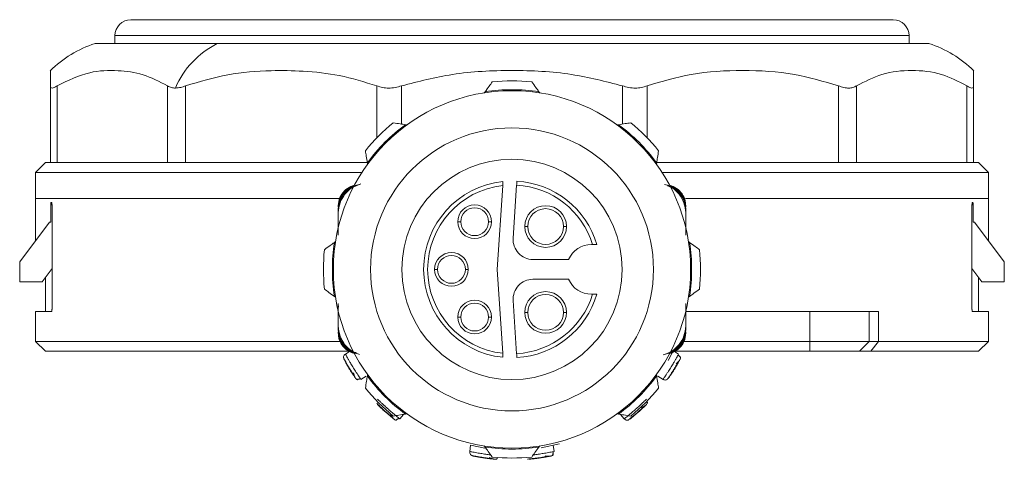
# Model space of a CAD drawing. Header units: millimetres. Extents: x -450 to 1926, y -64 to 425.
# Tile 30 of 41: x 803 to 852, y 155 to 177. Entities that reach past the tile are written whole.
import ezdxf

# ---------------------------------------------------------------- set-up
doc = ezdxf.new("R2010")
doc.units = ezdxf.units.MM
doc.linetypes.add('SLD-Solid', pattern=[0])

msp = doc.modelspace()

# ---------------------------------------------------------------- linework, layer by layer
at = {"color": 7, "linetype": 'SLD-Solid', "lineweight": 18}
for p, q in [((808.439, 177.16), (846.839, 177.16)), ((807.639, 176.36), (847.639, 176.36)), ((807.639, 175.96), (807.639, 176.36)), ((847.639, 175.96), (847.639, 176.36)), ((806.639, 175.96), (812.79, 175.96)), ((812.79, 175.96), (848.639, 175.96)), ((804.389, 169.96), (804.389, 173.828)), ((804.724, 169.96), (804.724, 173.828)), ((810.284, 169.96), (810.284, 173.828)), ((811.199, 169.96), (811.199, 173.828)), ((820.829, 171.209), (820.829, 173.828)), ((822.079, 171.902), (822.079, 173.828)), ((833.199, 171.902), (833.199, 173.828)), ((834.449, 171.209), (834.449, 173.828)), ((844.079, 169.96), (844.079, 173.828)), ((844.994, 169.96), (844.994, 173.828)), ((850.554, 169.96), (850.554, 173.828)), ((850.889, 169.96), (850.889, 173.828)), ((826.281, 173.532), (826.239, 173.475)), ((829.039, 173.475), (828.998, 173.532)), ((822.343, 171.861), (822.273, 171.872)), ((833.006, 171.872), (832.936, 171.861)), ((804.139, 169.96), (803.639, 169.46)), ((804.139, 169.96), (804.389, 169.96)), ((804.724, 169.96), (804.389, 169.96)), ((805.795, 169.96), (804.724, 169.96)), ((805.795, 169.96), (809.214, 169.96)), ((810.284, 169.96), (809.214, 169.96)), ((811.199, 169.96), (810.284, 169.96)), ((813.054, 169.96), (811.199, 169.96)), ((813.054, 169.96), (818.975, 169.96)), ((820.351, 169.96), (818.975, 169.96)), ((820.352, 169.951), (820.363, 169.881)), ((834.916, 169.881), (834.927, 169.951)), ((836.304, 169.96), (834.928, 169.96)), ((836.304, 169.96), (842.225, 169.96)), ((844.079, 169.96), (842.225, 169.96)), ((844.994, 169.96), (844.079, 169.96)), ((846.065, 169.96), (844.994, 169.96)), ((846.065, 169.96), (849.484, 169.96)), ((850.554, 169.96), (849.484, 169.96)), ((850.889, 169.96), (850.554, 169.96)), ((850.889, 169.96), (851.139, 169.96)), ((851.139, 169.96), (851.639, 169.46)), ((803.639, 169.46), (820.074, 169.46)), ((803.639, 168.16), (803.639, 169.46)), ((835.205, 169.46), (851.639, 169.46)), ((851.639, 168.16), (851.639, 169.46)), ((827.17, 168.809), (826.895, 164.585)), ((827.698, 166.15), (827.873, 168.828)), ((803.639, 168.16), (803.639, 166.026)), ((803.639, 168.16), (818.953, 168.16)), ((836.381, 168.16), (851.639, 168.16)), ((851.639, 166.026), (851.639, 168.16)), ((804.401, 167.835), (804.401, 166.96)), ((804.467, 167.835), (804.401, 167.835)), ((804.467, 162.585), (804.467, 167.835)), ((818.889, 167.799), (818.889, 167.725)), ((836.389, 167.8), (836.389, 167.726)), ((850.811, 162.585), (850.811, 167.835)), ((850.877, 167.835), (850.811, 167.835)), ((850.877, 167.835), (850.877, 166.96)), ((818.889, 167.614), (818.889, 167.54)), ((818.889, 166.336), (818.889, 167.54)), ((818.889, 167.43), (818.889, 166.306)), ((836.389, 167.615), (836.389, 167.541)), ((836.389, 167.541), (836.389, 167.43)), ((836.389, 167.43), (836.389, 166.307)), ((804.339, 166.96), (802.839, 164.96)), ((804.401, 166.96), (804.339, 166.96)), ((825.057, 166.985), (824.907, 166.985)), ((826.457, 166.985), (826.607, 166.985)), ((828.432, 166.744), (828.282, 166.744)), ((830.232, 166.744), (830.382, 166.744)), ((850.939, 166.96), (850.877, 166.96)), ((852.439, 164.96), (850.939, 166.96)), ((818.749, 165.985), (818.692, 165.943)), ((831.701, 165.835), (831.639, 165.835)), ((836.587, 165.943), (836.53, 165.985)), ((802.839, 163.96), (802.839, 164.96)), ((830.494, 165.085), (828.696, 165.085)), ((852.439, 163.96), (852.439, 164.96)), ((804.467, 164.631), (803.964, 163.96)), ((804.139, 164.193), (804.139, 162.46)), ((823.889, 164.585), (823.739, 164.585)), ((825.289, 164.585), (825.439, 164.585)), ((826.895, 164.585), (827.17, 160.361)), ((851.314, 163.96), (850.811, 164.631)), ((851.139, 162.46), (851.139, 164.193)), ((803.964, 163.96), (802.839, 163.96)), ((828.696, 164.085), (830.494, 164.085)), ((852.439, 163.96), (851.314, 163.96)), ((818.692, 163.226), (818.749, 163.185)), ((831.639, 163.335), (831.701, 163.335)), ((836.53, 163.185), (836.587, 163.226)), ((818.889, 161.74), (818.889, 162.863)), ((827.873, 160.341), (827.698, 163.02)), ((836.389, 161.74), (836.389, 162.863)), ((836.389, 162.834), (836.389, 161.629)), ((803.639, 162.46), (803.639, 160.96)), ((803.639, 162.46), (804.434, 162.46)), ((828.432, 162.418), (828.282, 162.418)), ((830.232, 162.418), (830.382, 162.418)), ((842.639, 162.46), (836.389, 162.46)), ((842.639, 160.96), (842.639, 162.46)), ((842.639, 162.46), (845.639, 162.46)), ((845.639, 160.96), (845.639, 162.46)), ((845.639, 162.46), (846.101, 162.46)), ((846.101, 160.96), (846.101, 162.46)), ((850.845, 162.46), (851.639, 162.46)), ((851.639, 160.96), (851.639, 162.46)), ((818.889, 161.629), (818.889, 161.74)), ((825.057, 162.185), (824.907, 162.185)), ((826.457, 162.185), (826.607, 162.185)), ((818.889, 161.555), (818.889, 161.629)), ((818.889, 161.37), (818.889, 161.444)), ((836.389, 161.555), (836.389, 161.629)), ((836.389, 161.37), (836.389, 161.444)), ((803.639, 160.96), (804.139, 160.46)), ((818.942, 160.96), (803.639, 160.96)), ((842.639, 160.96), (836.304, 160.96)), ((845.639, 160.96), (842.639, 160.96)), ((842.639, 160.46), (842.639, 160.96)), ((845.139, 160.46), (845.639, 160.96)), ((846.101, 160.96), (845.639, 160.96)), ((845.716, 160.46), (846.101, 160.96)), ((851.639, 160.96), (846.101, 160.96)), ((851.139, 160.46), (851.639, 160.96)), ((819.416, 160.46), (804.139, 160.46)), ((819.246, 160.321), (819.46, 160.452)), ((835.499, 159.998), (835.725, 160.41)), ((835.818, 160.452), (836.032, 160.321)), ((842.639, 160.46), (835.829, 160.46)), ((845.139, 160.46), (842.639, 160.46)), ((845.716, 160.46), (845.139, 160.46)), ((851.139, 160.46), (845.716, 160.46)), ((820.363, 159.288), (820.352, 159.218)), ((834.927, 159.218), (834.916, 159.288)), ((820.298, 159.207), (820.03, 159.042)), ((835.248, 159.042), (834.98, 159.207)), ((822.181, 157.283), (821.983, 157.06)), ((822.273, 157.297), (822.343, 157.308)), ((832.936, 157.308), (833.006, 157.297)), ((833.297, 157.061), (833.1, 157.283)), ((833.482, 156.999), (833.502, 157)), ((829.11, 155.604), (830.031, 155.805)), ((825.51, 155.415), (825.557, 155.726)), ((825.557, 155.726), (826.277, 155.587)), ((826.239, 155.694), (826.281, 155.637)), ((828.998, 155.637), (829.039, 155.694)), ((829.721, 155.726), (829.768, 155.415))]:
    msp.add_line(p, q, dxfattribs=at)
msp.add_circle((827.639, 164.585), 7.125, dxfattribs=at)
for centre, radius, start, end in [((808.439, 176.36), 0.8, 90, 180), ((846.839, 176.36), 0.8, 0, 90), ((808.37, 170.555), 5.675, 107.7577, 134.7183), ((814.822, 171.937), 4.507, 116.7971, 156.74), ((846.908, 170.555), 5.675, 45.2504, 72.2423), ((827.639, 164.585), 9.05, 81.3677, 98.6323), ((827.639, 164.585), 9.5, 84.0016, 95.9984), ((827.639, 164.585), 9, 359.9991, 179.9991), ((827.639, 164.585), 9.5, 129.0016, 140.9984), ((827.639, 164.585), 9.05, 126.3677, 143.6323), ((827.639, 164.585), 9.05, 36.3677, 53.6323), ((827.639, 164.585), 9.5, 39.0016, 50.9984), ((827.639, 164.585), 5.55, 0, 180), ((827.639, 164.585), 4.45, 95.8809, 264.1191), ((827.639, 164.585), 4.25, 96.3377, 263.6623), ((827.639, 164.585), 4.25, 17.1046, 86.8491), ((827.639, 164.585), 4.45, 16.3139, 86.8232), ((825.757, 166.985), 0.85, 0, 180), ((825.757, 166.985), 0.7, 360, 180), ((829.332, 166.744), 1.05, 0, 180), ((829.332, 166.744), 0.9, 360, 180), ((825.757, 166.985), 0.85, 180, 0), ((825.757, 166.985), 0.7, 180, 360), ((829.332, 166.744), 1.05, 180, 0), ((829.332, 166.744), 0.9, 180, 360), ((827.639, 164.585), 9.05, 171.3677, 188.6323), ((828.696, 166.085), 1, 176.2717, 270), ((831.639, 164.585), 1.25, 90, 156.4218), ((827.639, 164.585), 9.05, 351.3677, 8.6323), ((827.639, 164.585), 9.5, 174.0016, 185.9984), ((824.589, 164.585), 0.85, 0, 180), ((824.589, 164.585), 0.7, 360, 180), ((827.639, 164.585), 9.5, 354.0016, 5.9984), ((827.639, 164.585), 9, 179.9991, 359.9991), ((827.639, 164.585), 5.55, 180, 0), ((824.589, 164.585), 0.85, 180, 0), ((824.589, 164.585), 0.7, 180, 360), ((828.696, 163.085), 1, 90, 183.7283), ((831.639, 164.585), 1.25, 203.5782, 270), ((827.639, 164.585), 4.25, 273.1509, 342.8954), ((827.639, 164.585), 4.45, 273.1768, 343.6861), ((829.332, 162.418), 1.05, 0, 180), ((829.332, 162.418), 0.9, 360, 180), ((825.757, 162.185), 0.85, 0, 180), ((825.757, 162.185), 0.7, 360, 180), ((829.332, 162.418), 1.05, 180, 0), ((829.332, 162.418), 0.9, 180, 360), ((825.757, 162.185), 0.85, 180, 0), ((825.757, 162.185), 0.7, 180, 360), ((827.639, 164.585), 9.05, 216.3677, 233.6323), ((827.639, 164.585), 9.05, 306.3677, 323.6323), ((827.639, 164.585), 9.5, 219.0016, 230.9984), ((827.639, 164.585), 9.5, 309.0016, 320.9984), ((827.639, 164.585), 9.05, 261.3677, 278.6323), ((827.639, 164.585), 9.5, 264.0016, 275.9984)]:
    msp.add_arc(centre, radius, start, end, dxfattribs=at)
for points, knots in [([(804.389, 173.828), (804.389, 174.036), (804.389, 174.452), (804.389, 174.628), (804.389, 174.58), (804.389, 174.572)], [0, 0, 0, 0, 0.448013, 0.898867, 1, 1, 1, 1]), ([(810.284, 173.828), (809.877, 174.041), (809.06, 174.467), (807.741, 174.631), (806.279, 174.581), (805.27, 174.092), (804.724, 173.828)], [0, 0, 0, 0, 0.2237408, 0.4487787, 0.7017752, 1, 1, 1, 1]), ([(820.829, 173.828), (820.203, 174.021), (818.988, 174.397), (817.194, 174.586), (815.316, 174.617), (813.314, 174.465), (811.902, 174.039), (811.199, 173.828)], [0, 0, 0, 0, 0.1990652, 0.3862146, 0.551993, 0.7770387, 1, 1, 1, 1]), ([(833.199, 173.828), (832.351, 174.047), (830.528, 174.517), (827.637, 174.644), (824.747, 174.516), (822.926, 174.046), (822.079, 173.828)], [0, 0, 0, 0, 0.232928, 0.500242, 0.767487, 1, 1, 1, 1]), ([(844.079, 173.828), (843.345, 174.046), (841.768, 174.516), (839.266, 174.644), (836.762, 174.517), (835.184, 174.047), (834.449, 173.828)], [0, 0, 0, 0, 0.2325957, 0.4998156, 0.7671541, 1, 1, 1, 1]), ([(850.554, 173.828), (850.131, 174.046), (849.221, 174.516), (847.777, 174.644), (846.331, 174.517), (845.419, 174.047), (844.994, 173.828)], [0, 0, 0, 0, 0.23226, 0.499389, 0.766825, 1, 1, 1, 1]), ([(850.889, 174.572), (850.889, 174.568), (850.889, 174.559), (850.889, 174.101), (850.889, 173.828)], [0, 0, 0, 0, 0.404861, 1, 1, 1, 1]), ([(804.389, 173.828), (804.393, 173.796), (804.401, 173.735), (804.468, 173.708), (804.572, 173.734), (804.673, 173.796), (804.724, 173.828)], [0, 0, 0, 0, 0.2544964, 0.4981059, 0.7434973, 1, 1, 1, 1]), ([(810.284, 173.828), (810.35, 173.792), (810.464, 173.73), (810.617, 173.721), (810.681, 173.717)], [0, 0, 0, 0, 0.58, 1, 1, 1, 1]), ([(810.681, 173.717), (810.77, 173.723), (810.933, 173.735), (811.115, 173.798), (811.199, 173.828)], [0, 0, 0, 0, 0.538734, 1, 1, 1, 1]), ([(820.829, 173.828), (820.926, 173.796), (821.114, 173.735), (821.429, 173.708), (821.755, 173.734), (821.97, 173.796), (822.079, 173.828)], [0, 0, 0, 0, 0.254496, 0.498106, 0.743497, 1, 1, 1, 1]), ([(826.281, 173.532), (826.348, 173.625), (826.471, 173.792), (826.592, 173.958), (826.646, 174.033)], [0, 0, 0, 0, 0.550612, 1, 1, 1, 1]), ([(828.632, 174.033), (828.701, 173.938), (828.822, 173.772), (828.945, 173.605), (828.998, 173.532)], [0, 0, 0, 0, 0.569214, 1, 1, 1, 1]), ([(833.199, 173.828), (833.31, 173.796), (833.526, 173.734), (833.853, 173.708), (834.167, 173.736), (834.354, 173.797), (834.449, 173.828)], [0, 0, 0, 0, 0.2582, 0.505931, 0.747203, 1, 1, 1, 1]), ([(844.079, 173.828), (844.173, 173.796), (844.356, 173.734), (844.605, 173.708), (844.825, 173.736), (844.937, 173.797), (844.994, 173.828)], [0, 0, 0, 0, 0.258213, 0.505601, 0.747215, 1, 1, 1, 1]), ([(850.554, 173.828), (850.605, 173.796), (850.705, 173.735), (850.81, 173.708), (850.877, 173.734), (850.885, 173.796), (850.889, 173.828)], [0, 0, 0, 0, 0.254496, 0.498106, 0.743497, 1, 1, 1, 1]), ([(821.66, 171.968), (821.776, 171.949), (821.979, 171.918), (822.184, 171.886), (822.273, 171.872)], [0, 0, 0, 0, 0.5692143, 1, 1, 1, 1]), ([(833.006, 171.872), (833.119, 171.89), (833.324, 171.922), (833.527, 171.953), (833.618, 171.968)], [0, 0, 0, 0, 0.550612, 1, 1, 1, 1]), ([(820.352, 169.951), (820.334, 170.064), (820.302, 170.269), (820.271, 170.472), (820.257, 170.564)], [0, 0, 0, 0, 0.550612, 1, 1, 1, 1]), ([(835.022, 170.564), (835.004, 170.448), (834.972, 170.245), (834.94, 170.04), (834.927, 169.951)], [0, 0, 0, 0, 0.5692143, 1, 1, 1, 1]), ([(819.961, 168.863), (819.833, 168.828), (819.549, 168.75), (819.197, 168.445), (818.939, 168.025), (818.906, 167.702), (818.889, 167.54)], [0, 0, 0, 0, 0.214486, 0.476146, 0.737645, 1, 1, 1, 1]), ([(819.89, 168.839), (819.785, 168.816), (819.53, 168.759), (819.203, 168.487), (818.941, 168.09), (818.907, 167.775), (818.889, 167.614)], [0, 0, 0, 0, 0.18745, 0.452675, 0.72094, 1, 1, 1, 1]), ([(818.889, 167.799), (818.905, 167.938), (818.937, 168.212), (819.178, 168.553), (819.454, 168.748), (819.643, 168.8), (819.705, 168.817)], [0, 0, 0, 0, 0.295904, 0.581829, 0.863182, 1, 1, 1, 1]), ([(819.78, 168.815), (819.716, 168.807), (819.503, 168.778), (819.207, 168.543), (818.934, 168.176), (818.904, 167.876), (818.889, 167.725)], [0, 0, 0, 0, 0.126246, 0.417408, 0.708389, 1, 1, 1, 1]), ([(820.02, 168.889), (819.862, 168.833), (819.552, 168.725), (819.328, 168.486), (819.217, 168.369)], [0, 0, 0, 0, 0.5095325, 1, 1, 1, 1]), ([(827.17, 168.809), (827.171, 168.825), (827.173, 168.854), (827.176, 168.905), (827.179, 168.947), (827.181, 168.979), (827.183, 169.004), (827.183, 169.009), (827.183, 169.011)], [0, 0, 0, 0, 0.149208, 0.283246, 0.504931, 0.633064, 0.758406, 1, 1, 1, 1]), ([(827.886, 169.028), (827.886, 169.025), (827.885, 169.019), (827.882, 168.973), (827.878, 168.907), (827.874, 168.855), (827.873, 168.828)], [0, 0, 0, 0, 0.2500002, 0.5000002, 0.7500002, 1, 1, 1, 1]), ([(836.389, 167.541), (836.373, 167.702), (836.339, 168.025), (836.081, 168.446), (835.729, 168.751), (835.446, 168.829), (835.318, 168.864)], [0, 0, 0, 0, 0.262361, 0.523865, 0.78552, 1, 1, 1, 1]), ([(836.389, 167.615), (836.372, 167.775), (836.338, 168.09), (836.076, 168.487), (835.748, 168.759), (835.494, 168.816), (835.388, 168.84)], [0, 0, 0, 0, 0.279052, 0.547337, 0.812542, 1, 1, 1, 1]), ([(836.056, 168.375), (835.948, 168.494), (835.78, 168.68), (835.549, 168.767), (835.465, 168.798)], [0, 0, 0, 0, 0.6416003, 1, 1, 1, 1]), ([(836.389, 167.726), (836.374, 167.876), (836.344, 168.177), (836.071, 168.543), (835.775, 168.779), (835.563, 168.807), (835.498, 168.816)], [0, 0, 0, 0, 0.291464, 0.58257, 0.873608, 1, 1, 1, 1]), ([(835.574, 168.817), (835.635, 168.8), (835.824, 168.748), (836.103, 168.554), (836.293, 168.271), (836.377, 168.009), (836.385, 167.87), (836.389, 167.8)], [0, 0, 0, 0, 0.136543, 0.417549, 0.703003, 0.8502, 1, 1, 1, 1]), ([(819.217, 168.369), (819.125, 168.23), (818.935, 167.945), (818.905, 167.604), (818.889, 167.43)], [0, 0, 0, 0, 0.489594, 1, 1, 1, 1]), ([(836.389, 167.43), (836.374, 167.605), (836.343, 167.949), (836.15, 168.235), (836.056, 168.375)], [0, 0, 0, 0, 0.510429, 1, 1, 1, 1]), ([(804.401, 167.835), (804.402, 167.849), (804.402, 167.876), (804.408, 167.913), (804.416, 167.941), (804.425, 167.957), (804.431, 167.959), (804.434, 167.96)], [0, 0, 0, 0, 0.206107, 0.412115, 0.620953, 0.836119, 1, 1, 1, 1]), ([(804.434, 167.96), (804.438, 167.958), (804.445, 167.955), (804.456, 167.933), (804.463, 167.899), (804.467, 167.865), (804.467, 167.843), (804.467, 167.835)], [0, 0, 0, 0, 0.224175, 0.448466, 0.669162, 0.882538, 1, 1, 1, 1]), ([(850.811, 167.835), (850.812, 167.848), (850.812, 167.876), (850.818, 167.912), (850.826, 167.941), (850.835, 167.957), (850.842, 167.959), (850.845, 167.96)], [0, 0, 0, 0, 0.20561, 0.411108, 0.619746, 0.835211, 1, 1, 1, 1]), ([(850.845, 167.96), (850.848, 167.958), (850.856, 167.955), (850.866, 167.933), (850.873, 167.9), (850.877, 167.865), (850.877, 167.843), (850.877, 167.835)], [0, 0, 0, 0, 0.223911, 0.44795, 0.668174, 0.881369, 1, 1, 1, 1]), ([(818.191, 165.578), (818.286, 165.647), (818.452, 165.768), (818.619, 165.89), (818.692, 165.943)], [0, 0, 0, 0, 0.569214, 1, 1, 1, 1]), ([(831.701, 165.835), (831.718, 165.835), (831.749, 165.835), (831.801, 165.835), (831.856, 165.835), (831.901, 165.835), (831.907, 165.835), (831.91, 165.835)], [0, 0, 0, 0, 0.1532456, 0.2906312, 0.5169345, 0.7643827, 1, 1, 1, 1]), ([(836.587, 165.943), (836.679, 165.876), (836.847, 165.753), (837.013, 165.632), (837.087, 165.578)], [0, 0, 0, 0, 0.550612, 1, 1, 1, 1]), ([(818.692, 163.226), (818.599, 163.294), (818.432, 163.416), (818.266, 163.538), (818.191, 163.592)], [0, 0, 0, 0, 0.550612, 1, 1, 1, 1]), ([(831.91, 163.335), (831.907, 163.335), (831.901, 163.335), (831.856, 163.335), (831.802, 163.335), (831.749, 163.335), (831.718, 163.335), (831.701, 163.335)], [0, 0, 0, 0, 0.234483, 0.480542, 0.707812, 0.845903, 1, 1, 1, 1]), ([(837.087, 163.592), (836.993, 163.523), (836.827, 163.402), (836.659, 163.279), (836.587, 163.226)], [0, 0, 0, 0, 0.569214, 1, 1, 1, 1]), ([(818.902, 162.685), (818.9, 162.698), (818.889, 162.78), (818.889, 162.825), (818.889, 162.863)], [0, 0, 0, 0, 0.149985, 1, 1, 1, 1]), ([(804.467, 162.585), (804.467, 162.571), (804.466, 162.544), (804.461, 162.507), (804.453, 162.479), (804.443, 162.462), (804.437, 162.461), (804.434, 162.46)], [0, 0, 0, 0, 0.20561, 0.411108, 0.619746, 0.835211, 1, 1, 1, 1]), ([(850.845, 162.46), (850.841, 162.461), (850.833, 162.464), (850.823, 162.487), (850.815, 162.52), (850.812, 162.555), (850.811, 162.577), (850.811, 162.585)], [0, 0, 0, 0, 0.2241751, 0.4484664, 0.6691617, 0.8825379, 1, 1, 1, 1]), ([(818.889, 161.74), (818.905, 161.564), (818.936, 161.221), (819.128, 160.934), (819.222, 160.794)], [0, 0, 0, 0, 0.510317, 1, 1, 1, 1]), ([(836.061, 160.8), (836.154, 160.94), (836.344, 161.225), (836.374, 161.566), (836.389, 161.74)], [0, 0, 0, 0, 0.489706, 1, 1, 1, 1]), ([(818.889, 161.629), (818.906, 161.467), (818.939, 161.144), (819.198, 160.724), (819.549, 160.419), (819.833, 160.341), (819.961, 160.306)], [0, 0, 0, 0, 0.262361, 0.523865, 0.78552, 1, 1, 1, 1]), ([(818.889, 161.555), (818.907, 161.394), (818.941, 161.079), (819.203, 160.682), (819.53, 160.41), (819.785, 160.353), (819.89, 160.33)], [0, 0, 0, 0, 0.279052, 0.547337, 0.812542, 1, 1, 1, 1]), ([(818.889, 161.444), (818.904, 161.294), (818.935, 160.993), (819.207, 160.627), (819.503, 160.391), (819.716, 160.363), (819.78, 160.354)], [0, 0, 0, 0, 0.291464, 0.58257, 0.873608, 1, 1, 1, 1]), ([(819.705, 160.353), (819.643, 160.369), (819.454, 160.421), (819.176, 160.616), (818.985, 160.899), (818.902, 161.161), (818.893, 161.3), (818.889, 161.37)], [0, 0, 0, 0, 0.136543, 0.417549, 0.703003, 0.8502, 1, 1, 1, 1]), ([(835.318, 160.306), (835.446, 160.341), (835.73, 160.419), (836.081, 160.724), (836.339, 161.145), (836.373, 161.467), (836.389, 161.629)], [0, 0, 0, 0, 0.214486, 0.476146, 0.737645, 1, 1, 1, 1]), ([(835.388, 160.33), (835.494, 160.354), (835.749, 160.411), (836.076, 160.682), (836.338, 161.08), (836.372, 161.395), (836.389, 161.555)], [0, 0, 0, 0, 0.18745, 0.452675, 0.72094, 1, 1, 1, 1]), ([(835.499, 160.354), (835.563, 160.363), (835.775, 160.391), (836.071, 160.627), (836.344, 160.993), (836.374, 161.294), (836.389, 161.444)], [0, 0, 0, 0, 0.126246, 0.417408, 0.708389, 1, 1, 1, 1]), ([(836.389, 161.37), (836.373, 161.231), (836.341, 160.957), (836.101, 160.616), (835.825, 160.422), (835.636, 160.37), (835.574, 160.353)], [0, 0, 0, 0, 0.295904, 0.581829, 0.863182, 1, 1, 1, 1]), ([(819.222, 160.794), (819.33, 160.675), (819.498, 160.49), (819.73, 160.403), (819.813, 160.372)], [0, 0, 0, 0, 0.641765, 1, 1, 1, 1]), ([(835.258, 160.281), (835.416, 160.336), (835.726, 160.444), (835.951, 160.683), (836.061, 160.8)], [0, 0, 0, 0, 0.509411, 1, 1, 1, 1]), ([(819.153, 160.135), (819.153, 160.158), (819.153, 160.206), (819.187, 160.275), (819.226, 160.306), (819.246, 160.321)], [0, 0, 0, 0, 0.311559, 0.6557795, 1, 1, 1, 1]), ([(819.996, 159.092), (819.988, 159.105), (819.966, 159.137), (819.911, 159.222), (819.837, 159.334), (819.742, 159.485), (819.624, 159.673), (819.509, 159.864), (819.419, 160.017), (819.352, 160.134), (819.299, 160.226), (819.256, 160.302), (819.25, 160.314), (819.246, 160.321)], [0, 0, 0, 0, 0.056466, 0.142688, 0.228837, 0.305261, 0.42845, 0.551652, 0.628071, 0.714204, 0.80037, 0.876807, 1, 1, 1, 1]), ([(827.183, 160.158), (827.183, 160.161), (827.183, 160.167), (827.18, 160.211), (827.176, 160.264), (827.173, 160.315), (827.171, 160.345), (827.17, 160.361)], [0, 0, 0, 0, 0.240754, 0.492009, 0.714933, 0.849811, 1, 1, 1, 1]), ([(827.873, 160.341), (827.874, 160.315), (827.878, 160.263), (827.882, 160.197), (827.885, 160.151), (827.886, 160.145), (827.886, 160.142)], [0, 0, 0, 0, 0.25, 0.5, 0.75, 1, 1, 1, 1]), ([(836.003, 160.268), (835.995, 160.255), (835.976, 160.221), (835.927, 160.133), (835.859, 160.017), (835.769, 159.864), (835.655, 159.673), (835.537, 159.484), (835.441, 159.334), (835.367, 159.221), (835.309, 159.133), (835.261, 159.06), (835.253, 159.049), (835.248, 159.042)], [0, 0, 0, 0, 0.056466, 0.142688, 0.228837, 0.305261, 0.42845, 0.551652, 0.628071, 0.714204, 0.80037, 0.876807, 1, 1, 1, 1]), ([(835.574, 160.353), (835.638, 160.366), (835.726, 160.384), (835.798, 160.437), (835.818, 160.452)], [0, 0, 0, 0, 0.719344, 1, 1, 1, 1]), ([(836.094, 160.161), (836.089, 160.174), (836.079, 160.198), (836.055, 160.23), (836.027, 160.257), (836.005, 160.27), (835.994, 160.277)], [0, 0, 0, 0, 0.263004, 0.520422, 0.767336, 1, 1, 1, 1]), ([(836.032, 160.321), (836.03, 160.317), (836.028, 160.312), (836.006, 160.274), (836.003, 160.268)], [0, 0, 0, 0, 0.860321, 1, 1, 1, 1]), ([(819.151, 160.135), (819.154, 160.13), (819.159, 160.12), (819.199, 160.044), (819.26, 159.931), (819.326, 159.814), (819.372, 159.736), (819.387, 159.71)], [0, 0, 0, 0, 0.222532, 0.445065, 0.667991, 0.891339, 1, 1, 1, 1]), ([(819.761, 159.098), (819.757, 159.105), (819.747, 159.119), (819.673, 159.227), (819.571, 159.382), (819.453, 159.568), (819.34, 159.758), (819.249, 159.919), (819.186, 160.034), (819.178, 160.049), (819.174, 160.056)], [0, 0, 0, 0, 0.123379, 0.248042, 0.373666, 0.499948, 0.626271, 0.751961, 0.876673, 1, 1, 1, 1]), ([(836.104, 160.056), (836.1, 160.049), (836.092, 160.034), (836.03, 159.919), (835.938, 159.758), (835.825, 159.568), (835.708, 159.382), (835.605, 159.227), (835.532, 159.119), (835.522, 159.105), (835.517, 159.098)], [0, 0, 0, 0, 0.123379, 0.248042, 0.373666, 0.499948, 0.626271, 0.751961, 0.876673, 1, 1, 1, 1]), ([(835.729, 159.445), (835.746, 159.471), (835.795, 159.548), (835.877, 159.684), (835.968, 159.838), (836.015, 159.922), (836.038, 159.964)], [0, 0, 0, 0, 0.146748, 0.43206, 0.71662, 1, 1, 1, 1]), ([(835.912, 159.831), (835.938, 159.857), (835.988, 159.909), (836.04, 159.965), (836.073, 160.003), (836.08, 160.012), (836.083, 160.017)], [0, 0, 0, 0, 0.271066, 0.528959, 0.772095, 1, 1, 1, 1]), ([(836.128, 160.153), (836.126, 160.163), (836.123, 160.181), (836.104, 160.176), (836.096, 160.174)], [0, 0, 0, 0, 0.553215, 1, 1, 1, 1]), ([(836.104, 160.056), (836.115, 160.08), (836.13, 160.111), (836.126, 160.145), (836.125, 160.153)], [0, 0, 0, 0, 0.751765, 1, 1, 1, 1]), ([(819.387, 159.71), (819.403, 159.684), (819.449, 159.605), (819.532, 159.47), (819.629, 159.319), (819.682, 159.239), (819.709, 159.2)], [0, 0, 0, 0, 0.146748, 0.43206, 0.71662, 1, 1, 1, 1]), ([(819.647, 159.372), (819.659, 159.337), (819.683, 159.269), (819.709, 159.197), (819.728, 159.15), (819.733, 159.14), (819.736, 159.135)], [0, 0, 0, 0, 0.271066, 0.528959, 0.772095, 1, 1, 1, 1]), ([(820.257, 158.606), (820.275, 158.722), (820.306, 158.925), (820.338, 159.13), (820.352, 159.218)], [0, 0, 0, 0, 0.569214, 1, 1, 1, 1]), ([(834.927, 159.218), (834.944, 159.105), (834.976, 158.9), (835.008, 158.697), (835.022, 158.606)], [0, 0, 0, 0, 0.550612, 1, 1, 1, 1]), ([(835.457, 159.042), (835.461, 159.047), (835.467, 159.056), (835.517, 159.126), (835.59, 159.232), (835.664, 159.343), (835.713, 159.42), (835.729, 159.445)], [0, 0, 0, 0, 0.222532, 0.445065, 0.667991, 0.891339, 1, 1, 1, 1]), ([(819.761, 159.098), (819.777, 159.078), (819.799, 159.051), (819.83, 159.039), (819.838, 159.036)], [0, 0, 0, 0, 0.751766, 1, 1, 1, 1]), ([(819.837, 159.034), (819.846, 159.03), (819.864, 159.025), (819.868, 159.044), (819.87, 159.052)], [0, 0, 0, 0, 0.553215, 1, 1, 1, 1]), ([(819.838, 159.033), (819.847, 159.03), (819.864, 159.024), (819.868, 159.044), (819.87, 159.052)], [0, 0, 0, 0, 0.5565554, 1, 1, 1, 1]), ([(819.859, 159.06), (819.873, 159.059), (819.899, 159.056), (819.939, 159.063), (819.976, 159.076), (819.997, 159.09), (820.008, 159.096)], [0, 0, 0, 0, 0.263004, 0.520422, 0.767336, 1, 1, 1, 1]), ([(820.03, 159.042), (820.027, 159.046), (820.024, 159.051), (820, 159.087), (819.996, 159.092)], [0, 0, 0, 0, 0.860321, 1, 1, 1, 1]), ([(835.457, 159.043), (835.436, 159.033), (835.393, 159.011), (835.317, 159.01), (835.271, 159.032), (835.248, 159.042)], [0, 0, 0, 0, 0.311559, 0.655779, 1, 1, 1, 1]), ([(820.823, 157.848), (820.827, 157.844), (820.835, 157.836), (820.895, 157.775), (820.987, 157.685), (821.084, 157.592), (821.151, 157.531), (821.173, 157.511)], [0, 0, 0, 0, 0.2225315, 0.4450654, 0.6679912, 0.8913393, 1, 1, 1, 1]), ([(821.936, 157.098), (821.924, 157.107), (821.894, 157.132), (821.816, 157.196), (821.713, 157.283), (821.578, 157.398), (821.41, 157.544), (821.245, 157.693), (821.114, 157.813), (821.015, 157.905), (820.938, 157.978), (820.875, 158.039), (820.865, 158.048), (820.86, 158.054)], [0, 0, 0, 0, 0.056466, 0.142688, 0.228837, 0.305261, 0.42845, 0.551652, 0.628071, 0.714204, 0.80037, 0.876807, 1, 1, 1, 1]), ([(821.71, 157.035), (821.703, 157.04), (821.69, 157.051), (821.588, 157.132), (821.444, 157.25), (821.278, 157.394), (821.114, 157.542), (820.979, 157.67), (820.886, 157.761), (820.874, 157.773), (820.868, 157.779)], [0, 0, 0, 0, 0.1233788, 0.2480421, 0.3736661, 0.4999483, 0.6262715, 0.7519612, 0.8766734, 1, 1, 1, 1]), ([(834.377, 158.013), (834.365, 158.002), (834.337, 157.975), (834.264, 157.906), (834.166, 157.814), (834.034, 157.694), (833.869, 157.545), (833.701, 157.399), (833.566, 157.284), (833.463, 157.197), (833.381, 157.129), (833.313, 157.074), (833.303, 157.066), (833.297, 157.061)], [0, 0, 0, 0, 0.057178, 0.142687, 0.22891, 0.30536, 0.428453, 0.551725, 0.628125, 0.714205, 0.800412, 0.876862, 1, 1, 1, 1]), ([(834.41, 157.779), (834.405, 157.774), (834.394, 157.763), (834.3, 157.671), (834.165, 157.543), (834.002, 157.395), (833.835, 157.251), (833.692, 157.133), (833.59, 157.052), (833.577, 157.041), (833.57, 157.036)], [0, 0, 0, 0, 0.1232181, 0.2479402, 0.3735867, 0.499886, 0.6262245, 0.7519299, 0.8766576, 1, 1, 1, 1]), ([(834.163, 157.621), (834.195, 157.639), (834.258, 157.673), (834.323, 157.711), (834.366, 157.738), (834.374, 157.745), (834.379, 157.748)], [0, 0, 0, 0, 0.27122, 0.529165, 0.772245, 1, 1, 1, 1]), ([(834.42, 158.055), (834.417, 158.051), (834.413, 158.047), (834.381, 158.017), (834.377, 158.013)], [0, 0, 0, 0, 0.866964, 1, 1, 1, 1]), ([(834.41, 157.779), (834.427, 157.799), (834.45, 157.825), (834.456, 157.858), (834.458, 157.867)], [0, 0, 0, 0, 0.742218, 1, 1, 1, 1]), ([(834.462, 157.866), (834.463, 157.876), (834.466, 157.894), (834.447, 157.895), (834.438, 157.895)], [0, 0, 0, 0, 0.554388, 1, 1, 1, 1]), ([(821.173, 157.511), (821.196, 157.49), (821.262, 157.428), (821.382, 157.323), (821.519, 157.207), (821.593, 157.146), (821.63, 157.116)], [0, 0, 0, 0, 0.146748, 0.43206, 0.71662, 1, 1, 1, 1]), ([(821.521, 157.263), (821.542, 157.233), (821.584, 157.175), (821.631, 157.114), (821.662, 157.074), (821.671, 157.066), (821.675, 157.063)], [0, 0, 0, 0, 0.271066, 0.528959, 0.772095, 1, 1, 1, 1]), ([(822.273, 157.297), (822.16, 157.28), (821.955, 157.248), (821.752, 157.216), (821.66, 157.202)], [0, 0, 0, 0, 0.550612, 1, 1, 1, 1]), ([(833.618, 157.202), (833.502, 157.22), (833.299, 157.252), (833.094, 157.284), (833.006, 157.297)], [0, 0, 0, 0, 0.569214, 1, 1, 1, 1]), ([(833.497, 156.999), (833.501, 157.003), (833.51, 157.01), (833.578, 157.062), (833.679, 157.142), (833.782, 157.227), (833.851, 157.286), (833.874, 157.306)], [0, 0, 0, 0, 0.222449, 0.44491, 0.667773, 0.891069, 1, 1, 1, 1]), ([(833.874, 157.306), (833.898, 157.325), (833.967, 157.384), (834.085, 157.49), (834.217, 157.611), (834.286, 157.678), (834.321, 157.711)], [0, 0, 0, 0, 0.14642, 0.431831, 0.716501, 1, 1, 1, 1]), ([(821.71, 157.035), (821.731, 157.02), (821.759, 157), (821.793, 156.998), (821.801, 156.998)], [0, 0, 0, 0, 0.751765, 1, 1, 1, 1]), ([(821.801, 156.995), (821.811, 156.995), (821.829, 156.994), (821.828, 157.014), (821.827, 157.023)], [0, 0, 0, 0, 0.553215, 1, 1, 1, 1]), ([(821.815, 157.026), (821.828, 157.029), (821.854, 157.035), (821.89, 157.053), (821.921, 157.076), (821.938, 157.096), (821.946, 157.105)], [0, 0, 0, 0, 0.263004, 0.520422, 0.767336, 1, 1, 1, 1]), ([(821.983, 157.06), (821.979, 157.063), (821.975, 157.066), (821.941, 157.094), (821.936, 157.098)], [0, 0, 0, 0, 0.860321, 1, 1, 1, 1]), ([(833.496, 157.001), (833.474, 156.997), (833.426, 156.988), (833.353, 157.01), (833.315, 157.044), (833.297, 157.061)], [0, 0, 0, 0, 0.3129174, 0.6564587, 1, 1, 1, 1]), ([(825.593, 155.223), (825.575, 155.238), (825.538, 155.269), (825.508, 155.339), (825.51, 155.39), (825.51, 155.415)], [0, 0, 0, 0, 0.311559, 0.655779, 1, 1, 1, 1]), ([(826.568, 155.244), (826.545, 155.247), (826.447, 155.26), (826.249, 155.287), (826.03, 155.322), (825.855, 155.352), (825.721, 155.375), (825.617, 155.394), (825.531, 155.41), (825.518, 155.413), (825.51, 155.415)], [0, 0, 0, 0, 0.052972, 0.220896, 0.388839, 0.493008, 0.61042, 0.727877, 0.83207, 1, 1, 1, 1]), ([(826.646, 155.137), (826.577, 155.231), (826.456, 155.397), (826.334, 155.565), (826.281, 155.637)], [0, 0, 0, 0, 0.569214, 1, 1, 1, 1]), ([(828.998, 155.637), (828.93, 155.545), (828.808, 155.377), (828.686, 155.211), (828.632, 155.137)], [0, 0, 0, 0, 0.550612, 1, 1, 1, 1]), ([(829.709, 155.403), (829.694, 155.4), (829.656, 155.393), (829.556, 155.375), (829.424, 155.352), (829.248, 155.322), (829.03, 155.287), (828.832, 155.26), (828.734, 155.247), (828.71, 155.244)], [0, 0, 0, 0, 0.095625, 0.241643, 0.387534, 0.516959, 0.725579, 0.934223, 1, 1, 1, 1]), ([(829.685, 155.264), (829.692, 155.276), (829.704, 155.3), (829.713, 155.339), (829.716, 155.378), (829.711, 155.403), (829.709, 155.415)], [0, 0, 0, 0, 0.263004, 0.520422, 0.767336, 1, 1, 1, 1]), ([(829.701, 155.234), (829.707, 155.241), (829.719, 155.255), (829.703, 155.266), (829.696, 155.271)], [0, 0, 0, 0, 0.553215, 1, 1, 1, 1]), ([(829.701, 155.234), (829.708, 155.242), (829.72, 155.255), (829.704, 155.267), (829.697, 155.272)], [0, 0, 0, 0, 0.5565551, 1, 1, 1, 1]), ([(829.768, 155.415), (829.763, 155.414), (829.758, 155.412), (829.715, 155.404), (829.709, 155.403)], [0, 0, 0, 0, 0.860321, 1, 1, 1, 1]), ([(825.592, 155.223), (825.597, 155.221), (825.609, 155.219), (825.693, 155.2), (825.818, 155.175), (825.95, 155.15), (826.04, 155.135), (826.069, 155.13)], [0, 0, 0, 0, 0.222532, 0.445065, 0.667991, 0.891339, 1, 1, 1, 1]), ([(825.592, 155.223), (825.597, 155.221), (825.609, 155.219), (825.693, 155.2), (825.818, 155.175), (825.951, 155.149), (826.041, 155.135), (826.072, 155.13)], [0, 0, 0, 0, 0.221838, 0.443677, 0.665908, 0.888559, 1, 1, 1, 1]), ([(826.778, 155.023), (826.77, 155.024), (826.753, 155.026), (826.623, 155.038), (826.439, 155.059), (826.22, 155.089), (826.003, 155.125), (825.82, 155.158), (825.692, 155.184), (825.675, 155.188), (825.667, 155.19)], [0, 0, 0, 0, 0.123379, 0.248042, 0.373666, 0.499948, 0.626271, 0.751961, 0.876673, 1, 1, 1, 1]), ([(826.069, 155.13), (826.099, 155.125), (826.189, 155.11), (826.346, 155.087), (826.524, 155.064), (826.619, 155.053), (826.667, 155.048)], [0, 0, 0, 0, 0.146748, 0.43206, 0.71662, 1, 1, 1, 1]), ([(826.496, 155.112), (826.53, 155.099), (826.597, 155.073), (826.669, 155.047), (826.717, 155.031), (826.728, 155.029), (826.734, 155.028)], [0, 0, 0, 0, 0.271066, 0.528959, 0.772095, 1, 1, 1, 1]), ([(826.778, 155.023), (826.804, 155.023), (826.839, 155.021), (826.868, 155.038), (826.875, 155.042)], [0, 0, 0, 0, 0.751767, 1, 1, 1, 1]), ([(826.876, 155.04), (826.885, 155.045), (826.901, 155.054), (826.889, 155.07), (826.883, 155.077)], [0, 0, 0, 0, 0.5532147, 1, 1, 1, 1]), ([(826.877, 155.04), (826.886, 155.045), (826.901, 155.055), (826.889, 155.07), (826.884, 155.077)], [0, 0, 0, 0, 0.556555, 1, 1, 1, 1]), ([(828.419, 155.033), (828.424, 155.033), (828.436, 155.034), (828.521, 155.041), (828.649, 155.054), (828.782, 155.068), (828.872, 155.08), (828.902, 155.084)], [0, 0, 0, 0, 0.222532, 0.445065, 0.667991, 0.891339, 1, 1, 1, 1]), ([(829.611, 155.19), (829.603, 155.188), (829.586, 155.184), (829.459, 155.158), (829.276, 155.125), (829.058, 155.089), (828.84, 155.059), (828.655, 155.038), (828.526, 155.026), (828.509, 155.024), (828.5, 155.023)], [0, 0, 0, 0, 0.123379, 0.248042, 0.373666, 0.499948, 0.626271, 0.751961, 0.876673, 1, 1, 1, 1]), ([(828.902, 155.084), (828.933, 155.088), (829.023, 155.1), (829.18, 155.124), (829.357, 155.154), (829.451, 155.172), (829.498, 155.181)], [0, 0, 0, 0, 0.146748, 0.43206, 0.71662, 1, 1, 1, 1]), ([(829.315, 155.191), (829.352, 155.189), (829.424, 155.184), (829.5, 155.18), (829.551, 155.179), (829.562, 155.18), (829.568, 155.18)], [0, 0, 0, 0, 0.271066, 0.528959, 0.772095, 1, 1, 1, 1]), ([(829.611, 155.19), (829.636, 155.196), (829.67, 155.205), (829.693, 155.23), (829.698, 155.236)], [0, 0, 0, 0, 0.7517661, 1, 1, 1, 1])]:
    msp.add_open_spline(points, degree=3, knots=knots, dxfattribs=at)

doc.saveas('drawing.dxf')
